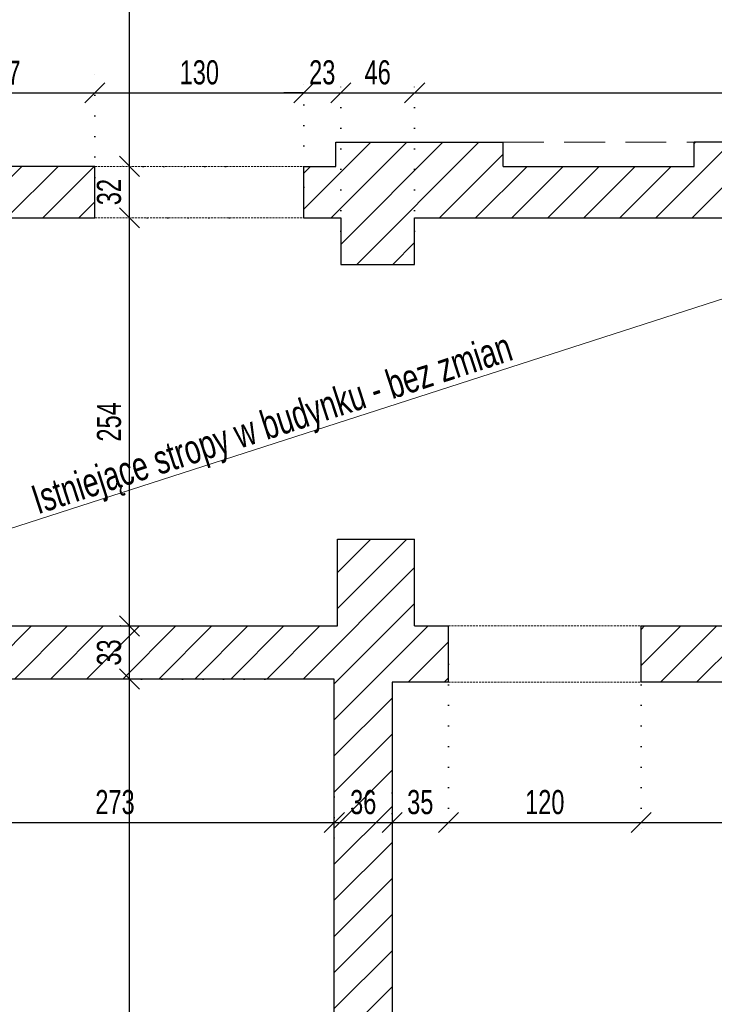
# Model space of a CAD drawing. Header units: millimetres. Extents: x 11149 to 111407, y -107619 to -23630.
# Tile 106 of 245: x 14031 to 14463, y -28957 to -28345. Entities that reach past the tile are written whole.
import ezdxf

# ---------------------------------------------------------------- set-up
doc = ezdxf.new("R2010")
doc.units = ezdxf.units.MM
doc.header["$LTSCALE"] = 2
for name, pattern in [('DOT', [6.35, 0, -6.35]), ('HIDDEN', [9.525, 6.35, -3.175]), ('HIDDENX2', [19.05, 12.7, -6.35])]:
    doc.linetypes.add(name, pattern=pattern)
doc.layers.get('0').update_dxf_attribs({"plot": 0})
doc.layers.get('Defpoints').update_dxf_attribs({"color": 1})
doc.layers.add('3DPLAN_A_KRESKOWANIE 1', color=253, linetype='Continuous')
for name, color, linetype, lineweight in [('3DPLAN_A_WYSOKOŚCI ZMIANA', 144, 'HIDDENX2', 5), ('A_ściany mur', 2, 'Continuous', 30), ('e-cad_wymiary', 4, 'Continuous', 9), ('Opisy', 7, 'Continuous', 13)]:
    doc.layers.add(name, color=color, linetype=linetype, lineweight=lineweight)
doc.styles.add('e-cad_1', font='arial.ttf', dxfattribs={"width": 0.7})
doc.dimstyles.new('e-cad_1_100_[cm]', dxfattribs={"dimscale": 10, "dimtxt": 1.5, "dimasz": 1.25, "dimexe": 1.25, "dimexo": 0.625, "dimgap": 0.5, "dimtad": 1, "dimdec": 0, "dimrnd": 1, "dimzin": 1, "dimtxsty": 'e-cad_1', "dimblk": 'OBLIQUE', "dimcen": 2.5, "dimclrd": 256, "dimclre": 252, "dimclrt": 7, "dimadec": 0, "dimazin": 0, "dimtfac": 1, "dimtix": 1, "dimtmove": 2, "dimatfit": 3, "dimldrblk": 'NONE', "dimfxl": 60, "dimfxlon": 1, "dimarcsym": 0})

# ---------------------------------------------------------------- blocks, each defined once
blk = doc.blocks.new('_OBLIQUE')
at = {"color": 0, "linetype": 'ByBlock', "lineweight": -2}
blk.add_line((-0.5, -0.5), (0.5, 0.5), dxfattribs=at)
blk = doc.blocks.new('*D465')
at = {"layer": 'Defpoints', "color": 0}
for p in [(14077.99, -28390.14), (13960.99, -28410.19), (14077.99, -28449.08)]:
    blk.add_point(p, dxfattribs=at)
at = {"layer": 'e-cad_wymiary', "color": 252, "linetype": 'DOT', "lineweight": -2}
for p, q in [((13960.99, -28403.94), (13960.99, -28377.64)), ((14077.99, -28442.83), (14077.99, -28377.64))]:
    blk.add_line(p, q, dxfattribs=at)
at = {"layer": 'e-cad_wymiary', "lineweight": -2}
blk.add_line((13960.99, -28390.14), (14077.99, -28390.14), dxfattribs=at)
at = {"layer": 'e-cad_wymiary', "lineweight": -2, "xscale": 12.5, "yscale": 12.5, "zscale": 12.5, "rotation": 180}
blk.add_blockref('_OBLIQUE', (13960.99, -28390.14), dxfattribs=at)
at = {"layer": 'e-cad_wymiary', "lineweight": -2, "xscale": 12.5, "yscale": 12.5, "zscale": 12.5}
blk.add_blockref('_OBLIQUE', (14077.99, -28390.14), dxfattribs=at)
at = {"layer": 'e-cad_wymiary', "color": 7, "insert": (14019.49, -28377.61), "char_height": 15, "attachment_point": 5, "style": 'e-cad_1'}
blk.add_mtext('117', dxfattribs=at)
blk = doc.blocks.new('_None')
blk = doc.blocks.new('*D466')
at = {"layer": 'Defpoints', "color": 0}
for p in [(14207.99, -28390.14), (14077.99, -28449.08), (14207.99, -28455.07)]:
    blk.add_point(p, dxfattribs=at)
at = {"layer": 'e-cad_wymiary', "color": 252, "linetype": 'DOT', "lineweight": -2}
for p, q in [((14077.99, -28442.83), (14077.99, -28377.64)), ((14207.99, -28448.82), (14207.99, -28377.64))]:
    blk.add_line(p, q, dxfattribs=at)
at = {"layer": 'e-cad_wymiary', "lineweight": -2}
blk.add_line((14077.99, -28390.14), (14207.99, -28390.14), dxfattribs=at)
at = {"layer": 'e-cad_wymiary', "lineweight": -2, "xscale": 12.5, "yscale": 12.5, "zscale": 12.5, "rotation": 180}
blk.add_blockref('_OBLIQUE', (14077.99, -28390.14), dxfattribs=at)
at = {"layer": 'e-cad_wymiary', "lineweight": -2, "xscale": 12.5, "yscale": 12.5, "zscale": 12.5}
blk.add_blockref('_OBLIQUE', (14207.99, -28390.14), dxfattribs=at)
at = {"layer": 'e-cad_wymiary', "color": 7, "insert": (14142.99, -28377.48), "char_height": 15, "attachment_point": 5, "style": 'e-cad_1'}
blk.add_mtext('130', dxfattribs=at)
blk = doc.blocks.new('*D467')
at = {"layer": 'Defpoints', "color": 0}
for p in [(14230.99, -28390.14), (14207.99, -28455.07), (14230.99, -28482.39)]:
    blk.add_point(p, dxfattribs=at)
at = {"layer": 'e-cad_wymiary', "color": 252, "linetype": 'DOT', "lineweight": -2}
for p, q in [((14207.99, -28448.82), (14207.99, -28377.64)), ((14230.99, -28476.14), (14230.99, -28377.64))]:
    blk.add_line(p, q, dxfattribs=at)
at = {"layer": 'e-cad_wymiary', "lineweight": -2}
for p, q in [((14207.99, -28390.14), (14195.49, -28390.14)), ((14207.99, -28390.14), (14230.99, -28390.14)), ((14230.99, -28390.14), (14243.49, -28390.14))]:
    blk.add_line(p, q, dxfattribs=at)
at = {"layer": 'e-cad_wymiary', "lineweight": -2, "xscale": 12.5, "yscale": 12.5, "zscale": 12.5}
blk.add_blockref('_OBLIQUE', (14207.99, -28390.14), dxfattribs=at)
at = {"layer": 'e-cad_wymiary', "lineweight": -2, "xscale": 12.5, "yscale": 12.5, "zscale": 12.5, "rotation": 180}
blk.add_blockref('_OBLIQUE', (14230.99, -28390.14), dxfattribs=at)
at = {"layer": 'e-cad_wymiary', "color": 7, "insert": (14219.49, -28377.48), "char_height": 15, "attachment_point": 5, "style": 'e-cad_1'}
blk.add_mtext('23', dxfattribs=at)
blk = doc.blocks.new('*D468')
at = {"layer": 'Defpoints', "color": 0}
for p in [(14276.99, -28390.14), (14230.99, -28482.39), (14276.99, -28482.39)]:
    blk.add_point(p, dxfattribs=at)
at = {"layer": 'e-cad_wymiary', "color": 252, "linetype": 'DOT', "lineweight": -2}
for p, q in [((14230.99, -28476.14), (14230.99, -28377.64)), ((14276.99, -28476.14), (14276.99, -28377.64))]:
    blk.add_line(p, q, dxfattribs=at)
at = {"layer": 'e-cad_wymiary', "lineweight": -2}
blk.add_line((14230.99, -28390.14), (14276.99, -28390.14), dxfattribs=at)
at = {"layer": 'e-cad_wymiary', "lineweight": -2, "xscale": 12.5, "yscale": 12.5, "zscale": 12.5, "rotation": 180}
blk.add_blockref('_OBLIQUE', (14230.99, -28390.14), dxfattribs=at)
at = {"layer": 'e-cad_wymiary', "lineweight": -2, "xscale": 12.5, "yscale": 12.5, "zscale": 12.5}
blk.add_blockref('_OBLIQUE', (14276.99, -28390.14), dxfattribs=at)
at = {"layer": 'e-cad_wymiary', "color": 7, "insert": (14253.99, -28377.48), "char_height": 15, "attachment_point": 5, "style": 'e-cad_1'}
blk.add_mtext('46', dxfattribs=at)
blk = doc.blocks.new('*D469')
at = {"layer": 'Defpoints', "color": 0}
for p in [(14827.99, -28390.14), (14276.99, -28482.39), (14827.99, -28552.78)]:
    blk.add_point(p, dxfattribs=at)
at = {"layer": 'e-cad_wymiary', "color": 252, "linetype": 'DOT', "lineweight": -2}
for p, q in [((14276.99, -28476.14), (14276.99, -28377.64)), ((14827.99, -28546.53), (14827.99, -28377.64))]:
    blk.add_line(p, q, dxfattribs=at)
at = {"layer": 'e-cad_wymiary', "lineweight": -2}
blk.add_line((14276.99, -28390.14), (14827.99, -28390.14), dxfattribs=at)
at = {"layer": 'e-cad_wymiary', "lineweight": -2, "xscale": 12.5, "yscale": 12.5, "zscale": 12.5, "rotation": 180}
blk.add_blockref('_OBLIQUE', (14276.99, -28390.14), dxfattribs=at)
at = {"layer": 'e-cad_wymiary', "lineweight": -2, "xscale": 12.5, "yscale": 12.5, "zscale": 12.5}
blk.add_blockref('_OBLIQUE', (14827.99, -28390.14), dxfattribs=at)
at = {"layer": 'e-cad_wymiary', "color": 7, "insert": (14552.49, -28377.48), "char_height": 15, "attachment_point": 5, "style": 'e-cad_1'}
blk.add_mtext('551', dxfattribs=at)
blk = doc.blocks.new('*D498')
at = {"layer": 'Defpoints', "color": 0}
for p in [(13953.99, -28787.91), (14226.99, -28821.94), (14226.99, -28844.22)]:
    blk.add_point(p, dxfattribs=at)
at = {"layer": 'e-cad_wymiary', "color": 252, "linetype": 'DOT', "lineweight": -2}
for p, q in [((13953.99, -28794.16), (13953.99, -28856.72)), ((14226.99, -28828.19), (14226.99, -28856.72))]:
    blk.add_line(p, q, dxfattribs=at)
at = {"layer": 'e-cad_wymiary', "lineweight": -2}
blk.add_line((13953.99, -28844.22), (14226.99, -28844.22), dxfattribs=at)
at = {"layer": 'e-cad_wymiary', "lineweight": -2, "xscale": 12.5, "yscale": 12.5, "zscale": 12.5, "rotation": 180}
blk.add_blockref('_OBLIQUE', (13953.99, -28844.22), dxfattribs=at)
at = {"layer": 'e-cad_wymiary', "lineweight": -2, "xscale": 12.5, "yscale": 12.5, "zscale": 12.5}
blk.add_blockref('_OBLIQUE', (14226.99, -28844.22), dxfattribs=at)
at = {"layer": 'e-cad_wymiary', "color": 7, "insert": (14090.49, -28831.56), "char_height": 15, "attachment_point": 5, "style": 'e-cad_1'}
blk.add_mtext('273', dxfattribs=at)
blk = doc.blocks.new('*D499')
at = {"layer": 'Defpoints', "color": 0}
for p in [(14226.99, -28821.94), (14262.99, -28819.51), (14262.99, -28844.22)]:
    blk.add_point(p, dxfattribs=at)
at = {"layer": 'e-cad_wymiary', "color": 252, "linetype": 'DOT', "lineweight": -2}
for p, q in [((14226.99, -28828.19), (14226.99, -28856.72)), ((14262.99, -28825.76), (14262.99, -28856.72))]:
    blk.add_line(p, q, dxfattribs=at)
at = {"layer": 'e-cad_wymiary', "lineweight": -2}
blk.add_line((14226.99, -28844.22), (14262.99, -28844.22), dxfattribs=at)
at = {"layer": 'e-cad_wymiary', "lineweight": -2, "xscale": 12.5, "yscale": 12.5, "zscale": 12.5, "rotation": 180}
blk.add_blockref('_OBLIQUE', (14226.99, -28844.22), dxfattribs=at)
at = {"layer": 'e-cad_wymiary', "lineweight": -2, "xscale": 12.5, "yscale": 12.5, "zscale": 12.5}
blk.add_blockref('_OBLIQUE', (14262.99, -28844.22), dxfattribs=at)
at = {"layer": 'e-cad_wymiary', "color": 7, "insert": (14244.99, -28831.56), "char_height": 15, "attachment_point": 5, "style": 'e-cad_1'}
blk.add_mtext('36', dxfattribs=at)
blk = doc.blocks.new('*D500')
at = {"layer": 'Defpoints', "color": 0}
for p in [(14297.99, -28739.39), (14262.99, -28819.51), (14297.99, -28844.22)]:
    blk.add_point(p, dxfattribs=at)
at = {"layer": 'e-cad_wymiary', "color": 252, "linetype": 'DOT', "lineweight": -2}
for p, q in [((14297.99, -28745.64), (14297.99, -28856.72)), ((14262.99, -28825.76), (14262.99, -28856.72))]:
    blk.add_line(p, q, dxfattribs=at)
at = {"layer": 'e-cad_wymiary', "lineweight": -2}
blk.add_line((14262.99, -28844.22), (14297.99, -28844.22), dxfattribs=at)
at = {"layer": 'e-cad_wymiary', "lineweight": -2, "xscale": 12.5, "yscale": 12.5, "zscale": 12.5, "rotation": 180}
blk.add_blockref('_OBLIQUE', (14262.99, -28844.22), dxfattribs=at)
at = {"layer": 'e-cad_wymiary', "lineweight": -2, "xscale": 12.5, "yscale": 12.5, "zscale": 12.5}
blk.add_blockref('_OBLIQUE', (14297.99, -28844.22), dxfattribs=at)
at = {"layer": 'e-cad_wymiary', "color": 7, "insert": (14280.49, -28831.56), "char_height": 15, "attachment_point": 5, "style": 'e-cad_1'}
blk.add_mtext('35', dxfattribs=at)
blk = doc.blocks.new('*D501')
at = {"layer": 'Defpoints', "color": 0}
for p in [(14297.99, -28739.39), (14417.99, -28739.39), (14417.99, -28844.22)]:
    blk.add_point(p, dxfattribs=at)
at = {"layer": 'e-cad_wymiary', "color": 252, "linetype": 'DOT', "lineweight": -2}
for p, q in [((14297.99, -28745.64), (14297.99, -28856.72)), ((14417.99, -28745.64), (14417.99, -28856.72))]:
    blk.add_line(p, q, dxfattribs=at)
at = {"layer": 'e-cad_wymiary', "lineweight": -2}
blk.add_line((14297.99, -28844.22), (14417.99, -28844.22), dxfattribs=at)
at = {"layer": 'e-cad_wymiary', "lineweight": -2, "xscale": 12.5, "yscale": 12.5, "zscale": 12.5, "rotation": 180}
blk.add_blockref('_OBLIQUE', (14297.99, -28844.22), dxfattribs=at)
at = {"layer": 'e-cad_wymiary', "lineweight": -2, "xscale": 12.5, "yscale": 12.5, "zscale": 12.5}
blk.add_blockref('_OBLIQUE', (14417.99, -28844.22), dxfattribs=at)
at = {"layer": 'e-cad_wymiary', "color": 7, "insert": (14357.99, -28831.56), "char_height": 15, "attachment_point": 5, "style": 'e-cad_1'}
blk.add_mtext('120', dxfattribs=at)
blk = doc.blocks.new('*D502')
at = {"layer": 'Defpoints', "color": 0}
for p in [(14417.99, -28739.39), (14765.99, -28795.39), (14765.99, -28844.22)]:
    blk.add_point(p, dxfattribs=at)
at = {"layer": 'e-cad_wymiary', "color": 252, "linetype": 'DOT', "lineweight": -2}
for p, q in [((14417.99, -28745.64), (14417.99, -28856.72)), ((14765.99, -28801.64), (14765.99, -28856.72))]:
    blk.add_line(p, q, dxfattribs=at)
at = {"layer": 'e-cad_wymiary', "lineweight": -2}
blk.add_line((14417.99, -28844.22), (14765.99, -28844.22), dxfattribs=at)
at = {"layer": 'e-cad_wymiary', "lineweight": -2, "xscale": 12.5, "yscale": 12.5, "zscale": 12.5, "rotation": 180}
blk.add_blockref('_OBLIQUE', (14417.99, -28844.22), dxfattribs=at)
at = {"layer": 'e-cad_wymiary', "lineweight": -2, "xscale": 12.5, "yscale": 12.5, "zscale": 12.5}
blk.add_blockref('_OBLIQUE', (14765.99, -28844.22), dxfattribs=at)
at = {"layer": 'e-cad_wymiary', "color": 7, "insert": (14591.99, -28831.56), "char_height": 15, "attachment_point": 5, "style": 'e-cad_1'}
blk.add_mtext('348', dxfattribs=at)
blk = doc.blocks.new('*D519')
at = {"layer": 'Defpoints', "color": 0}
for p in [(14099.49, -28754.89), (14189.96, -28754.89), (14174.42, -29323.89)]:
    blk.add_point(p, dxfattribs=at)
at = {"layer": 'e-cad_wymiary', "color": 252, "linetype": 'DOT', "lineweight": -2}
for p, q in [((14183.71, -28754.89), (14086.99, -28754.89)), ((14168.17, -29323.89), (14086.99, -29323.89))]:
    blk.add_line(p, q, dxfattribs=at)
at = {"layer": 'e-cad_wymiary', "lineweight": -2}
blk.add_line((14099.49, -29323.89), (14099.49, -28754.89), dxfattribs=at)
at = {"layer": 'e-cad_wymiary', "lineweight": -2, "xscale": 12.5, "yscale": 12.5, "zscale": 12.5}
for p, rotation in [((14099.49, -28754.89), 90), ((14099.49, -29323.89), 270)]:
    blk.add_blockref('_OBLIQUE', p, dxfattribs=dict(at, rotation=rotation))
at = {"layer": 'e-cad_wymiary', "color": 7, "insert": (14086.83, -29039.39), "char_height": 15, "attachment_point": 5, "rotation": 90, "style": 'e-cad_1'}
blk.add_mtext('569', dxfattribs=at)
blk = doc.blocks.new('*D520')
at = {"layer": 'Defpoints', "color": 0}
for p in [(14099.49, -28721.89), (14189.96, -28721.89), (14189.96, -28754.89)]:
    blk.add_point(p, dxfattribs=at)
at = {"layer": 'e-cad_wymiary', "color": 252, "linetype": 'DOT', "lineweight": -2}
for p, q in [((14183.71, -28721.89), (14086.99, -28721.89)), ((14183.71, -28754.89), (14086.99, -28754.89))]:
    blk.add_line(p, q, dxfattribs=at)
at = {"layer": 'e-cad_wymiary', "lineweight": -2}
blk.add_line((14099.49, -28754.89), (14099.49, -28721.89), dxfattribs=at)
at = {"layer": 'e-cad_wymiary', "lineweight": -2, "xscale": 12.5, "yscale": 12.5, "zscale": 12.5}
for p, rotation in [((14099.49, -28721.89), 90), ((14099.49, -28754.89), 270)]:
    blk.add_blockref('_OBLIQUE', p, dxfattribs=dict(at, rotation=rotation))
at = {"layer": 'e-cad_wymiary', "color": 7, "insert": (14086.82, -28738.39), "char_height": 15, "attachment_point": 5, "rotation": 90, "style": 'e-cad_1'}
blk.add_mtext('33', dxfattribs=at)
blk = doc.blocks.new('*D521')
at = {"layer": 'Defpoints', "color": 0}
for p in [(14099.49, -28467.89), (14167.97, -28467.89), (14189.96, -28721.89)]:
    blk.add_point(p, dxfattribs=at)
at = {"layer": 'e-cad_wymiary', "color": 252, "linetype": 'DOT', "lineweight": -2}
for p, q in [((14161.72, -28467.89), (14086.99, -28467.89)), ((14183.71, -28721.89), (14086.99, -28721.89))]:
    blk.add_line(p, q, dxfattribs=at)
at = {"layer": 'e-cad_wymiary', "lineweight": -2}
blk.add_line((14099.49, -28721.89), (14099.49, -28467.89), dxfattribs=at)
at = {"layer": 'e-cad_wymiary', "lineweight": -2, "xscale": 12.5, "yscale": 12.5, "zscale": 12.5}
for p, rotation in [((14099.49, -28467.89), 90), ((14099.49, -28721.89), 270)]:
    blk.add_blockref('_OBLIQUE', p, dxfattribs=dict(at, rotation=rotation))
at = {"layer": 'e-cad_wymiary', "color": 7, "insert": (14086.83, -28594.89), "char_height": 15, "attachment_point": 5, "rotation": 90, "style": 'e-cad_1'}
blk.add_mtext('254', dxfattribs=at)
blk = doc.blocks.new('*D522')
at = {"layer": 'Defpoints', "color": 0}
for p in [(14099.49, -28435.89), (14165.54, -28435.89), (14167.97, -28467.89)]:
    blk.add_point(p, dxfattribs=at)
at = {"layer": 'e-cad_wymiary', "color": 252, "linetype": 'DOT', "lineweight": -2}
for p, q in [((14159.29, -28435.89), (14086.99, -28435.89)), ((14161.72, -28467.89), (14086.99, -28467.89))]:
    blk.add_line(p, q, dxfattribs=at)
at = {"layer": 'e-cad_wymiary', "lineweight": -2}
blk.add_line((14099.49, -28467.89), (14099.49, -28435.89), dxfattribs=at)
at = {"layer": 'e-cad_wymiary', "lineweight": -2, "xscale": 12.5, "yscale": 12.5, "zscale": 12.5}
for p, rotation in [((14099.49, -28435.89), 90), ((14099.49, -28467.89), 270)]:
    blk.add_blockref('_OBLIQUE', p, dxfattribs=dict(at, rotation=rotation))
at = {"layer": 'e-cad_wymiary', "color": 7, "insert": (14086.82, -28451.89), "char_height": 15, "attachment_point": 5, "rotation": 90, "style": 'e-cad_1'}
blk.add_mtext('32', dxfattribs=at)
blk = doc.blocks.new('*D523')
at = {"layer": 'Defpoints', "color": 0}
for p in [(14099.49, -27867.89), (14396.49, -27867.89), (14165.54, -28435.89)]:
    blk.add_point(p, dxfattribs=at)
at = {"layer": 'e-cad_wymiary', "color": 252, "linetype": 'DOT', "lineweight": -2}
for p, q in [((14390.24, -27867.89), (14086.99, -27867.89)), ((14159.29, -28435.89), (14086.99, -28435.89))]:
    blk.add_line(p, q, dxfattribs=at)
at = {"layer": 'e-cad_wymiary', "lineweight": -2}
blk.add_line((14099.49, -28435.89), (14099.49, -27867.89), dxfattribs=at)
at = {"layer": 'e-cad_wymiary', "lineweight": -2, "xscale": 12.5, "yscale": 12.5, "zscale": 12.5}
for p, rotation in [((14099.49, -27867.89), 90), ((14099.49, -28435.89), 270)]:
    blk.add_blockref('_OBLIQUE', p, dxfattribs=dict(at, rotation=rotation))
at = {"layer": 'e-cad_wymiary', "color": 7, "insert": (14086.83, -28151.89), "char_height": 15, "attachment_point": 5, "rotation": 90, "style": 'e-cad_1'}
blk.add_mtext('568', dxfattribs=at)

msp = doc.modelspace()

# ---------------------------------------------------------------- hatches: boundary and pattern name
at = {"layer": '3DPLAN_A_KRESKOWANIE 1'}
h = msp.add_hatch(dxfattribs=at)
h.set_pattern_fill('ANSI31', color=256, scale=5, style=0)
h.set_pattern_definition([(45, (15147.047, -29342.012), (-11.22532, 11.22532), [])])
h.paths.add_polyline_path([(15208.99, -29306.89), (15087.99, -29306.89), (15087.99, -29384.89), (15208.99, -29384.89)])
h.paths.add_polyline_path([(16677.49, -29121.89), (16623.99, -29121.89), (16623.99, -29308.89), (16290.99, -29308.89), (16290.99, -29384.89), (16677.49, -29384.89)])
h.paths.add_polyline_path([(16115.99, -29308.89), (16047.99, -29308.89), (16047.99, -29148.89), (16014.99, -29148.89), (16014.99, -29308.89), (15977.99, -29308.89), (15977.99, -29384.89), (16115.99, -29384.89)])
h.paths.add_polyline_path([(15802.99, -29308.89), (15767.99, -29308.89), (15767.99, -28746.89), (15772.99, -28746.89), (15772.99, -28712.89), (15691.99, -28712.89), (15691.99, -28642.89), (15671.99, -28642.89), (15671.99, -28710.89), (15658.99, -28710.89), (15658.99, -28746.89), (15736.99, -28746.89), (15736.99, -29058.89), (15726.99, -29058.89), (15726.99, -29069.89), (15736.99, -29069.89), (15736.99, -29306.89), (15689.99, -29306.89), (15689.99, -29384.89), (15802.99, -29384.89)])
h.paths.add_polyline_path([(16443.99, -28715.89), (16348.99, -28715.89), (16348.99, -28647.89), (16324.99, -28647.89), (16324.99, -28715.89), (16097.99, -28715.89), (16097.99, -28691.89), (16056.99, -28691.89), (16056.99, -28450.89), (16068.99, -28450.89), (16068.99, -28440.89), (16324.99, -28440.89), (16324.99, -28557.89), (16348.99, -28557.89), (16348.99, -28439.89), (16623.99, -28439.89), (16623.99, -28481.89), (16677.49, -28481.89), (16677.49, -28090.89), (16618.99, -28090.89), (16618.99, -28420.89), (15614.99, -28420.89), (15614.99, -28441.89), (15671.99, -28441.89), (15671.99, -28522.89), (15691.99, -28522.89), (15691.99, -28438.89), (16026.99, -28438.89), (16026.99, -28712.89), (15892.99, -28712.89), (15892.99, -28746.89), (16014.99, -28746.89), (16014.99, -28802.89), (16047.99, -28802.89), (16047.99, -28747.89), (16069.99, -28747.89), (16069.99, -28744.89), (16443.99, -28744.89)])
h.paths.add_polyline_path([(16677.49, -28681.89), (16623.99, -28681.89), (16623.99, -28715.89), (16533.99, -28715.89), (16533.99, -28744.89), (16623.99, -28744.89), (16623.99, -28782.89), (16677.49, -28782.89)])
h.paths.add_polyline_path([(16677.49, -28566.89), (16623.99, -28566.89), (16623.99, -28601.89), (16677.49, -28601.89)])
h.paths.add_polyline_path([(16677.49, -28867.89), (16623.99, -28867.89), (16623.99, -28916.89), (16677.49, -28916.89)])
h.paths.add_polyline_path([(16677.49, -27805.89), (15967.99, -27805.89), (15967.99, -27862.89), (16618.99, -27862.89), (16618.99, -27970.89), (16677.49, -27970.89)])
h.paths.add_polyline_path([(15500.99, -27805.89), (15380.99, -27805.89), (15380.99, -27867.89), (15454.99, -27867.89), (15454.99, -28420.89), (14450.99, -28420.89), (14450.99, -28435.89), (14331.99, -28435.89), (14331.99, -28420.89), (14227.99, -28420.89), (14227.99, -28435.89), (14207.99, -28435.89), (14207.99, -28467.89), (14230.99, -28467.89), (14230.99, -28496.89), (14276.99, -28496.89), (14276.99, -28467.89), (14827.99, -28467.89), (14827.99, -28490.89), (14866.99, -28490.89), (14866.99, -28439.89), (15420.99, -28439.89), (15420.99, -28504.89), (15467.99, -28504.89), (15467.99, -28441.89), (15494.99, -28441.89), (15494.99, -28420.89), (15467.99, -28420.89), (15467.99, -27862.89), (15500.99, -27862.89)])
h.paths.add_polyline_path([(15792.99, -27805.89), (15675.99, -27805.89), (15675.99, -27862.89), (15792.99, -27862.89)])
h.paths.add_polyline_path([(14935.99, -28756.89), (15425.99, -28756.89), (15425.99, -29306.89), (15383.99, -29306.89), (15383.99, -29384.89), (15514.99, -29384.89), (15514.99, -29306.89), (15441.99, -29306.89), (15441.99, -29069.89), (15636.99, -29069.89), (15636.99, -29058.89), (15441.99, -29058.89), (15441.99, -28772.89), (15466.99, -28772.89), (15466.99, -28746.89), (15568.99, -28746.89), (15568.99, -28710.89), (15467.99, -28710.89), (15467.99, -28677.89), (15420.99, -28677.89), (15420.99, -28720.89), (14866.99, -28720.89), (14866.99, -28640.89), (14827.99, -28640.89), (14827.99, -28721.89), (14417.99, -28721.89), (14417.99, -28756.89), (14765.99, -28756.89), (14765.99, -28833.89), (14935.99, -28833.89)])
h.paths.add_polyline_path([(14912.99, -29306.89), (14891.99, -29306.89), (14891.99, -28974.89), (14421.99, -28974.89), (14421.99, -28984.89), (14884.99, -28984.89), (14884.99, -29310.89), (14777.99, -29310.89), (14777.99, -29384.89), (14912.99, -29384.89)])
h.paths.add_polyline_path([(14602.99, -29310.89), (14487.99, -29310.89), (14487.99, -29384.89), (14602.99, -29384.89)])
h.paths.add_polyline_path([(14312.99, -29310.89), (14262.99, -29310.89), (14262.99, -28984.89), (14341.99, -28984.89), (14341.99, -28974.89), (14262.99, -28974.89), (14262.99, -28756.89), (14297.99, -28756.89), (14297.99, -28721.89), (14276.99, -28721.89), (14276.99, -28667.89), (14228.99, -28667.89), (14228.99, -28721.89), (13922.99, -28721.89), (13922.99, -28754.89), (13935.99, -28754.89), (13935.99, -28884.89), (13953.99, -28884.89), (13953.99, -28754.89), (14226.99, -28754.89), (14226.99, -29323.89), (14186.99, -29323.89), (14186.99, -29384.89), (14312.99, -29384.89)])
h.paths.add_polyline_path([(14011.99, -29323.89), (13953.99, -29323.89), (13953.99, -28979.89), (13935.99, -28979.89), (13935.99, -29320.89), (13895.99, -29320.89), (13895.99, -29384.89), (14011.99, -29384.89)])
h.paths.add_polyline_path([(13720.99, -29320.89), (13668.99, -29320.89), (13668.99, -29039.89), (13722.99, -29039.89), (13722.99, -28875.89), (13664.99, -28875.89), (13664.99, -28769.89), (13673.99, -28769.89), (13673.99, -28754.89), (13832.99, -28754.89), (13832.99, -28721.89), (13810.99, -28721.89), (13810.99, -28684.89), (13793.99, -28684.89), (13793.99, -28721.89), (13683.99, -28721.89), (13683.99, -28682.89), (13649.99, -28682.89), (13629.99, -28682.89), (13629.99, -28715.89), (13626.99, -28715.89), (13626.99, -28933.89), (13626.99, -28950.89), (13626.99, -29316.89), (13584.99, -29316.89), (13584.99, -29384.89), (13720.99, -29384.89)])
h.paths.add_polyline_path([(13668.99, -27956.89), (13700.99, -27956.89), (13700.99, -27866.89), (13703.99, -27866.89), (13703.99, -27805.89), (13681.49, -27805.89), (13681.49, -27747.89), (13559.97, -27747.89), (13559.97, -27794.89), (13623.99, -27794.89), (13623.99, -27856.89), (13640.99, -27856.89), (13640.99, -28135.89), (13216.99, -28135.89), (13216.99, -28434.89), (13209.99, -28434.89), (13209.99, -28463.89), (13216.99, -28463.89), (13305.2, -28463.89), (13305.2, -28429.89), (13252.2, -28429.89), (13252.2, -28179.89), (13371.2, -28179.89), (13371.2, -28242.89), (13424.2, -28242.89), (13424.2, -28429.89), (13395.2, -28429.89), (13395.2, -28463.89), (13521.99, -28463.89), (13521.99, -28429.89), (13434.99, -28429.89), (13434.99, -28240.89), (13487.99, -28240.89), (13487.99, -28181.89), (13633.99, -28181.89), (13633.99, -28242.89), (13633.99, -28416.89), (13620.99, -28416.89), (13620.99, -28429.89), (13611.99, -28429.89), (13611.99, -28463.89), (13629.99, -28463.89), (13629.99, -28532.89), (13649.99, -28532.89), (13649.99, -28521.89), (13683.99, -28521.89), (13683.99, -28467.89), (13793.99, -28467.89), (13793.99, -28534.89), (13810.99, -28534.89), (13810.99, -28467.89), (13836.99, -28467.89), (13836.99, -28435.89), (13668.99, -28435.89)])
h.paths.add_polyline_path([(14010.99, -27805.89), (13878.99, -27805.89), (13878.99, -27866.89), (13932.99, -27866.89), (13932.99, -28435.89), (13921.99, -28435.89), (13921.99, -28467.89), (14077.99, -28467.89), (14077.99, -28435.89), (13960.99, -28435.89), (13960.99, -27867.89), (14010.99, -27867.89)])
h.paths.add_polyline_path([(14308.99, -27805.89), (14185.99, -27805.89), (14185.99, -27867.89), (14308.99, -27867.89)])
h.paths.add_polyline_path([(14607.99, -27805.89), (14483.99, -27805.89), (14483.99, -27867.89), (14607.99, -27867.89)])
h.paths.add_polyline_path([(14903.99, -27805.89), (14782.99, -27805.89), (14782.99, -27867.89), (14903.99, -27867.89)])
h.paths.add_polyline_path([(15205.99, -27805.89), (15078.99, -27805.89), (15078.99, -27867.89), (15205.99, -27867.89)])
h.paths.add_polyline_path([(12480.84, -29301.89), (12411.84, -29301.89), (12411.84, -28913.89), (12510.99, -28913.89), (12510.99, -28896.89), (12411.99, -28896.89), (12411.99, -28889.89), (12391.99, -28889.89), (12391.99, -29317.89), (11837.99, -29317.89), (11837.99, -29070.89), (11781.49, -29070.89), (11781.49, -29384.89), (12480.84, -29384.89)])
h.paths.add_polyline_path([(12297.99, -28133.89), (11825.99, -28133.89), (11825.99, -28063.89), (11774.49, -28063.89), (11774.49, -28175.39), (11826.99, -28175.39), (11826.99, -28139.89), (12297.99, -28139.89)])
h.paths.add_polyline_path([(11825.99, -27851.89), (12410.99, -27851.89), (12410.99, -28133.89), (12387.99, -28133.89), (12387.99, -28139.89), (12410.99, -28139.89), (12410.99, -28286.89), (12426.99, -28286.89), (12426.99, -28228.89), (12531.99, -28228.89), (12531.99, -28218.89), (12420.99, -28218.89), (12420.99, -28006.89), (12456.99, -28006.89), (12456.99, -27863.89), (12456.99, -27805.89), (11774.49, -27805.89), (11774.49, -27888.89), (11825.99, -27888.89)])
h.paths.add_polyline_path([(12769.99, -27805.89), (12661.49, -27805.89), (12626.99, -27805.89), (12626.99, -27863.89), (12769.99, -27863.89)])
h.paths.add_polyline_path([(13027.49, -27747.89), (13027.49, -27805.89), (13026.62, -27805.89), (12939.99, -27805.89), (12939.99, -27832.39), (12939.99, -27837.39), (12939.99, -27863.89), (12939.99, -27933.89), (12975.99, -27933.89), (12975.99, -28098.89), (12975.99, -28116.34), (12975.99, -28218.89), (12778.19, -28218.89), (12768.19, -28218.89), (12669.19, -28218.89), (12631.99, -28218.89), (12631.99, -28220.23), (12631.99, -28227.55), (12631.99, -28228.89), (12648.99, -28228.89), (12648.99, -28462.89), (12689.46, -28462.89), (12694.99, -28462.89), (12694.99, -28448.19), (12694.99, -28441.59), (12694.99, -28426.89), (12689.46, -28426.89), (12667.99, -28426.89), (12667.99, -28375.66), (12667.99, -28325.66), (12667.99, -28237.89), (12842.99, -28237.89), (12851.99, -28237.89), (12979.99, -28237.89), (12979.99, -28266.81), (12979.99, -28305.03), (12979.99, -28326.89), (12979.99, -28339.89), (12979.99, -28368.31), (12979.99, -28406.53), (12979.99, -28426.89), (12851.99, -28426.89), (12842.99, -28426.89), (12784.99, -28426.89), (12784.99, -28441.59), (12784.99, -28448.19), (12784.99, -28462.89), (12784.99, -28541.89), (12789.73, -28541.89), (12797.24, -28541.89), (12801.99, -28541.89), (12801.99, -28461.89), (12922.99, -28461.89), (12937.99, -28461.89), (12937.99, -28505.89), (13026.62, -28505.89), (13030.99, -28505.89), (13030.99, -28463.89), (13089.99, -28463.89), (13089.99, -28452.39), (13089.99, -28446.38), (13089.99, -28434.89), (13070.99, -28434.89), (13070.99, -28421.89), (13057.99, -28421.89), (13057.99, -27857.89), (13067.99, -27857.89), (13067.99, -27794.89), (13073.99, -27794.89), (13073.99, -27747.89), (13062.49, -27747.89)])
h.paths.add_polyline_path([(13212, -27747.89), (13444.97, -27747.89), (13444.97, -27767.89), (13444.97, -27772.89), (13444.97, -27794.89), (13312.02, -27794.89), (13301.84, -27794.89), (13199.99, -27794.89), (13199.99, -27747.89)])
h.paths.add_polyline_path([(12783.84, -29301.89), (12725.84, -29301.89), (12725.84, -28870.89), (12709.99, -28870.89), (12709.99, -28896.89), (12609.99, -28896.89), (12609.99, -28913.89), (12709.84, -28913.89), (12709.84, -29301.89), (12653.84, -29301.89), (12653.84, -29384.89), (12783.84, -29384.89)])
h.paths.add_polyline_path([(13499.99, -29316.89), (13465.99, -29316.89), (13465.99, -29245.89), (13459.99, -29245.89), (13459.99, -29229.89), (13436.49, -29229.89), (13433.49, -29229.89), (13433.49, -29384.89), (13499.99, -29384.89)])
h.paths.add_polyline_path([(13076.99, -28849.89), (13049.99, -28849.89), (13049.99, -28933.89), (13096.99, -28933.89), (13096.99, -29041.89), (13049.99, -29041.89), (13049.99, -29319.89), (13104.99, -29319.89), (13104.99, -29384.89), (12956.84, -29384.89), (12956.84, -29301.89), (12994.84, -29301.89), (12994.84, -28922.89), (12952.84, -28922.89), (12952.84, -28790.89), (12994.84, -28790.89), (12994.84, -28731.89), (12725.84, -28731.89), (12725.84, -28772.89), (12709.99, -28772.89), (12709.99, -28746.89), (12685.99, -28746.89), (12685.99, -28715.89), (12784.99, -28715.89), (12784.99, -28691.89), (12801.99, -28691.89), (12801.99, -28715.89), (12937.99, -28715.89), (12937.99, -28683.89), (13030.99, -28683.89), (13030.99, -28716.89), (13076.99, -28716.89), (13076.99, -28832.89)])
h.paths.add_polyline_path([(13227.99, -29319.89), (13187.99, -29319.89), (13187.99, -29384.89), (13289.49, -29384.89), (13289.49, -29229.89), (13286.49, -29229.89), (13286.49, -29223.89), (13286.49, -29062.89), (13286.49, -29056.89), (13274.99, -29056.89), (13274.99, -29029.93), (13246.99, -29029.93), (13246.99, -29169.89), (13236.99, -29169.89), (13236.99, -29242.89), (13227.99, -29242.89)])
h.paths.add_polyline_path([(12383.99, -28455.89), (12401.99, -28455.81), (12401.99, -28523.89), (12426.99, -28523.89), (12426.99, -28376.89), (12410.99, -28376.89), (12410.99, -28408.89), (12393.99, -28408.89), (12393.99, -28418.89), (11826.99, -28418.89), (11826.99, -28350.39), (11774.49, -28350.39), (11774.49, -28429.89), (11562.49, -28429.89), (11562.49, -28493.89), (11595.99, -28493.89), (11595.99, -28452.89), (11776.99, -28452.89), (11776.99, -28490.89), (11826.99, -28490.89), (11826.99, -28455.89)])
h.paths.add_polyline_path([(12401.99, -28658.89), (12401.99, -28679.89), (12383.99, -28679.89), (12341.99, -28679.89), (12341.99, -28709.89), (11826.99, -28709.89), (11826.99, -28670.89), (11776.99, -28670.89), (11776.99, -28709.89), (11595.99, -28709.89), (11595.99, -28673.89), (11562.49, -28673.89), (11562.49, -28763.89), (11781.49, -28763.89), (11781.49, -28800.89), (11837.99, -28800.89), (11837.99, -28746.89), (12391.99, -28746.89), (12391.99, -28790.89), (12411.99, -28790.89), (12411.99, -28762.89), (12427.99, -28762.89), (12427.99, -28746.89), (12568.99, -28746.89), (12568.99, -28715.89), (12455.99, -28715.89), (12455.99, -28670.89), (12426.99, -28670.89), (12426.99, -28658.89)])

# ---------------------------------------------------------------- linework, layer by layer
at = {"layer": '3DPLAN_A_WYSOKOŚCI ZMIANA'}
msp.add_line((14331.99, -28420.89), (14450.99, -28420.89), dxfattribs=at)
at = {"layer": 'A_ściany mur', "ltscale": 0.1}
for p, q in [((14227.99, -28435.89), (14227.99, -28420.89)), ((14227.99, -28420.89), (14331.99, -28420.89)), ((14331.99, -28435.89), (14331.99, -28420.89)), ((15454.99, -28420.89), (14450.99, -28420.89)), ((14450.99, -28435.89), (14450.99, -28420.89)), ((14077.99, -28435.89), (13960.99, -28435.89)), ((14077.99, -28467.89), (14077.99, -28435.89)), ((14207.99, -28467.89), (14207.99, -28435.89)), ((14207.99, -28435.89), (14227.99, -28435.89)), ((14331.99, -28435.89), (14450.99, -28435.89)), ((13921.99, -28467.89), (14077.99, -28467.89)), ((14207.99, -28467.89), (14230.99, -28467.89)), ((14230.99, -28467.89), (14230.99, -28496.89)), ((14276.99, -28496.89), (14276.99, -28467.89)), ((14276.99, -28467.89), (14827.99, -28467.89)), ((14230.99, -28496.89), (14276.99, -28496.89)), ((14228.99, -28721.89), (14228.99, -28667.89)), ((14228.99, -28667.89), (14276.99, -28667.89)), ((14276.99, -28721.89), (14276.99, -28667.89)), ((13922.99, -28721.89), (14228.99, -28721.89)), ((14276.99, -28721.89), (14297.99, -28721.89)), ((14297.99, -28756.89), (14297.99, -28721.89)), ((14417.99, -28721.89), (14827.99, -28721.89)), ((14417.99, -28756.89), (14417.99, -28721.89)), ((14226.99, -28754.89), (13953.99, -28754.89)), ((14226.99, -29323.89), (14226.99, -28754.89)), ((14297.99, -28756.89), (14262.99, -28756.89)), ((14262.99, -28756.89), (14262.99, -28974.89)), ((14765.99, -28756.89), (14417.99, -28756.89))]:
    msp.add_line(p, q, dxfattribs=at)
at = {"layer": 'A_ściany mur', "color": 4, "linetype": 'HIDDEN', "lineweight": 5, "ltscale": 0.1}
for p, q in [((14077.99, -28435.89), (14207.99, -28435.89)), ((14077.99, -28467.89), (14207.99, -28467.89)), ((14297.99, -28721.89), (14417.99, -28721.89)), ((14297.99, -28756.89), (14417.99, -28756.89))]:
    msp.add_line(p, q, dxfattribs=at)
at = {"layer": 'Opisy'}
msp.add_line((11781.49, -29384.89), (16677.49, -27805.89), dxfattribs=at)

# ---------------------------------------------------------------- texts
at = {"layer": 'Opisy', "insert": (14036.9, -28635.35), "char_height": 18, "width": 428.6874, "attachment_point": 1, "rotation": 18, "style": 'e-cad_1'}
msp.add_mtext('Istniejące stropy w budynku - bez zmian', dxfattribs=at)

# ---------------------------------------------------------------- dimensions: what is measured, and where the dimension line sits
at = {"layer": 'e-cad_wymiary'}
for base, p1, p2, picture, middle in [((14099.49, -27867.89), (14165.54, -28435.89), (14396.49, -27867.89), '*D523', (14086.83, -28151.89)), ((14099.49, -28435.89), (14167.97, -28467.89), (14165.54, -28435.89), '*D522', (14086.82, -28451.89)), ((14099.49, -28467.89), (14189.96, -28721.89), (14167.97, -28467.89), '*D521', (14086.83, -28594.89)), ((14099.49, -28721.89), (14189.96, -28754.89), (14189.96, -28721.89), '*D520', (14086.82, -28738.39)), ((14099.49, -28754.89), (14174.42, -29323.89), (14189.96, -28754.89), '*D519', (14086.83, -29039.39))]:
    dim = msp.add_linear_dim(base=base, p1=p1, p2=p2, angle=90, dimstyle='e-cad_1_100_[cm]', dxfattribs=at)
    dim.commit()
    dim.dimension.update_dxf_attribs({"geometry": picture, "text_midpoint": middle})
for base, p1, p2, picture, middle in [((14077.99, -28390.14), (13960.99, -28410.19), (14077.99, -28449.08), '*D465', (14019.49, -28377.61)), ((14207.99, -28390.14), (14077.99, -28449.08), (14207.99, -28455.07), '*D466', (14142.99, -28377.48)), ((14230.99, -28390.14), (14207.99, -28455.07), (14230.99, -28482.39), '*D467', (14219.49, -28377.48)), ((14276.99, -28390.14), (14230.99, -28482.39), (14276.99, -28482.39), '*D468', (14253.99, -28377.48)), ((14827.99, -28390.14), (14276.99, -28482.39), (14827.99, -28552.78), '*D469', (14552.49, -28377.48)), ((14297.99, -28844.22), (14262.99, -28819.51), (14297.99, -28739.39), '*D500', (14280.49, -28831.56)), ((14417.99, -28844.22), (14297.99, -28739.39), (14417.99, -28739.39), '*D501', (14357.99, -28831.56)), ((14765.99, -28844.22), (14417.99, -28739.39), (14765.99, -28795.39), '*D502', (14591.99, -28831.56)), ((14226.99, -28844.22), (13953.99, -28787.91), (14226.99, -28821.94), '*D498', (14090.49, -28831.56)), ((14262.99, -28844.22), (14226.99, -28821.94), (14262.99, -28819.51), '*D499', (14244.99, -28831.56))]:
    dim = msp.add_linear_dim(base=base, p1=p1, p2=p2, dimstyle='e-cad_1_100_[cm]', dxfattribs=at)
    dim.commit()
    dim.dimension.update_dxf_attribs({"geometry": picture, "text_midpoint": middle})

doc.saveas('drawing.dxf')
